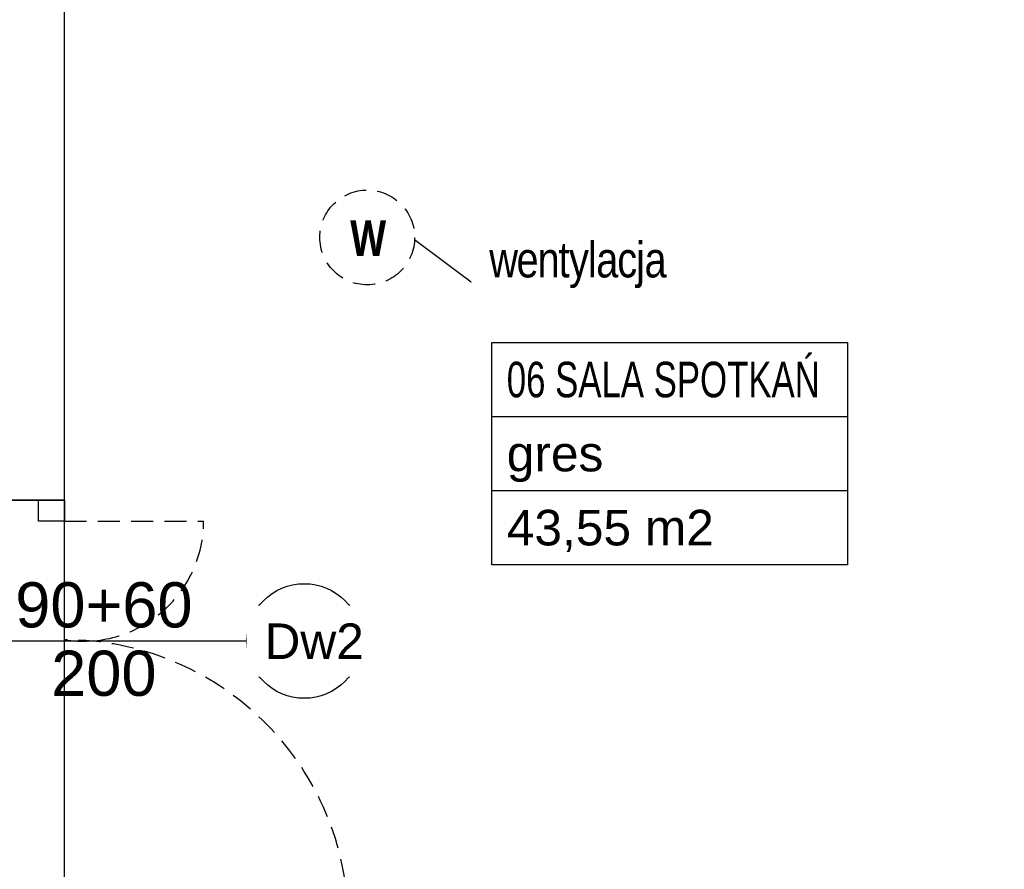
# Model space of a CAD drawing. Header units: millimetres. Extents: x -5941 to 19721, y -9230 to 6433.
# Tile 108 of 204: x 5637 to 5969, y -3755 to -3468. Entities that reach past the tile are written whole.
import ezdxf
from ezdxf.enums import TextEntityAlignment as Align

# ---------------------------------------------------------------- set-up
doc = ezdxf.new("R2010")
doc.units = ezdxf.units.MM
doc.linetypes.add('DASHED', pattern=[0.75, 0.5, -0.25])
for name, color, linetype in [('A_drzwi', 3, 'Continuous'), ('A_opis pom', 1, 'Continuous'), ('A_opis stolarki', 3, 'Continuous'), ('A_SC_MUROWANA_DZIAŁOWA', 42, 'Continuous'), ('A_SUFITY OPIS', 1, 'Continuous')]:
    doc.layers.add(name, color=color, linetype=linetype)
doc.layers.add('A_POWIERZCHNIE', color=13, linetype='Continuous', plot=False)
doc.layers.add('FLUID-W.WC1.2', color=7, linetype='Continuous', lineweight=30)
doc.styles.add('BIKWYM', font='BIKROMSW.SHX', dxfattribs={"width": 0.8})
doc.styles.add('dar-styl', font='arial.ttf')
doc.styles.get("Standard").update_dxf_attribs({"font": 'arial.ttf'})

# ---------------------------------------------------------------- blocks, each defined once
blk = doc.blocks.new('A_METKA POM.')
at = {"layer": 'A_opis pom'}
blk.add_lwpolyline([(0, 0), (120, 0), (120, -75), (0, -75)], close=True, dxfattribs=at)
for points in [[(0, -25), (120, -25)], [(0, -50), (120, -50)]]:
    blk.add_lwpolyline(points, dxfattribs=at)
at = {"layer": 'A_opis pom', "style": 'dar-styl'}
for tag, p in [('NAZWA_POM', (5, -6.5)), ('WYKOŃCZENIE', (5, -31.5)), ('POWIERZCHNIA', (5, -56.5))]:
    blk.add_attdef(tag, text='', height=12, dxfattribs=at).set_placement(p, align=Align.TOP_LEFT)

msp = doc.modelspace()

# ---------------------------------------------------------------- linework, layer by layer
at = {"layer": 'A_drzwi'}
msp.add_lwpolyline([(5643.319, -3637.165), (5643.319, -3630.085), (5652.032, -3630.085), (5652.032, -3637.165)], close=True, dxfattribs=at)
at = {"layer": 'A_drzwi', "linetype": 'DASHED', "ltscale": 15}
msp.add_lwpolyline([(5652.032, -3637.165), (5699.032, -3637.165, -0.4604843), (5652.032, -3677.165, 0.3258823)], format="xyb", dxfattribs=at)
at = {"layer": 'A_drzwi'}
msp.add_circle((5732.97, -3677.587), 19.347, dxfattribs=at)
at = {"layer": 'A_drzwi', "linetype": 'DASHED', "ltscale": 15}
msp.add_arc((5652.032, -3773.006), 95.842, 1.95364, 90, dxfattribs=at)
at = {"layer": 'A_opis stolarki'}
msp.add_line((5622.54, -3677.587), (5713.623, -3677.587), dxfattribs=at)
at = {"layer": 'A_POWIERZCHNIE'}
msp.add_line((5627.032, -3630.085), (5652.032, -3630.085), dxfattribs=at)
msp.add_lwpolyline([(5652.032, -3206.085), (6108.032, -3206.085), (6108.032, -4161.085), (5652.032, -4161.085)], close=True, dxfattribs=at)
at = {"layer": 'A_SC_MUROWANA_DZIAŁOWA'}
msp.add_line((5652.032, -3630.085), (5627.032, -3630.085), dxfattribs=at)
msp.add_lwpolyline([(5652.032, -3630.085), (5652.032, -3206.085), (6108.032, -3206.085)], dxfattribs=at)
at = {"layer": 'A_SUFITY OPIS'}
msp.add_lwpolyline([(5770.223, -3542.108), (5792.9, -3559.01), (5862.231, -3559.01)], dxfattribs=at)
at = {"layer": 'FLUID-W.WC1.2', "color": 8, "linetype": 'DASHED', "ltscale": 15}
msp.add_circle((5754.24, -3541.369), 16, dxfattribs=at)

# ---------------------------------------------------------------- block references
at = {"layer": 'A_opis pom'}
ref = msp.add_blockref('A_METKA POM.', (5796.324, -3576.827), dxfattribs=dict(at, rotation=360))
ref.add_attrib('NAZWA_POM', '06 SALA SPOTKAŃ', dxfattribs={"height": 12, "style": 'dar-styl', "width": 0.7}).set_placement((5801.324, -3583.327), align=Align.TOP_LEFT)
ref.add_attrib('WYKOŃCZENIE', 'gres', dxfattribs={"height": 12, "style": 'dar-styl'}).set_placement((5801.324, -3608.327), align=Align.TOP_LEFT)
ref.add_attrib('POWIERZCHNIA', '43,55 m2', dxfattribs={"height": 12, "style": 'dar-styl'}).set_placement((5801.324, -3633.327), align=Align.TOP_LEFT)

# ---------------------------------------------------------------- texts
at = {"layer": 'A_opis stolarki', "ltscale": 0.5, "style": 'dar-styl'}
msp.add_attdef('90+60', text='', height=15.248, dxfattribs=at).set_placement((5665.359, -3677.587), align=Align.BOTTOM_CENTER)
msp.add_attdef('200', text='', height=15.248, dxfattribs=at).set_placement((5665.359, -3680.854), align=Align.TOP_CENTER)
at = {"layer": 'FLUID-W.WC1.2', "color": 8, "linetype": 'Continuous', "insert": (5754.548, -3541.6), "char_height": 12, "attachment_point": 5, "style": 'BIKWYM'}
msp.add_mtext('\\fSegoe UI Black|b1|i0;\\A1;W', dxfattribs=at)

# ---------------------------------------------------------------- next in the draw order: texts
at = {"layer": 'A_drzwi', "insert": (5719.56, -3671.671), "char_height": 12, "width": 94.26262, "attachment_point": 1, "bg_fill": 2}
msp.add_mtext('Dw2', dxfattribs=at)
at = {"layer": 'A_SUFITY OPIS', "insert": (5795.419, -3542.863), "char_height": 12, "width": 153.36367, "attachment_point": 1, "bg_fill": 2}
msp.add_mtext('{\\W0.8;\\T0.95;wentylacja}', dxfattribs=at)

doc.saveas('drawing.dxf')
